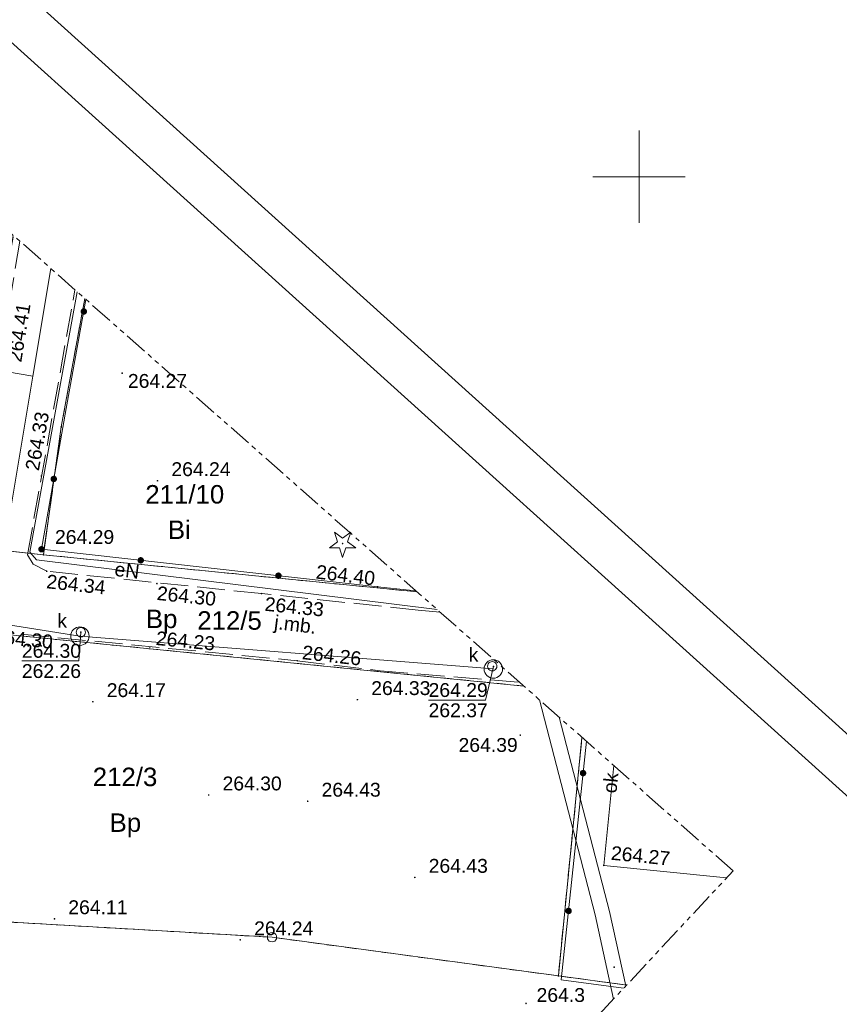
# Model space of a CAD drawing. Header units: metres. Extents: x 7427040 to 7427559, y 5541084 to 5541580.
# Tile 96 of 97: x 7427416 to 7427461, y 5541305 to 5541359. Entities that reach past the tile are written whole.
import ezdxf
from ezdxf.enums import TextEntityAlignment as Align

# ---------------------------------------------------------------- set-up
doc = ezdxf.new("R2010")
doc.units = ezdxf.units.M
doc.header["$MEASUREMENT"] = 0
for name, pattern in [('( Phantom )', [2.5, 1.25, -0.25, 0.25, -0.25, 0.25, -0.25]), ('PRZER1-1', [1, 0.5, -0.5]), ('PRZER3-1', [2, 1.5, -0.5])]:
    doc.linetypes.add(name, pattern=pattern)
doc.layers.get('0').update_dxf_attribs({"color": 4})
for name, color, linetype, lineweight in [('GEPPGD', 7, 'Continuous', 13), ('GESDZI', 7, 'Continuous', 13), ('GESDZI_O', 7, 'Continuous', 13), ('GESUZY', 96, 'Continuous', 13), ('GESUZY_O', 96, 'Continuous', 13), ('GOSRBG', 7, 'Continuous', 13), ('GSLINK', 7, 'Continuous', 13), ('GSLINK_O', 7, 'Continuous', 13), ('GSLKOG', 7, 'Continuous', 30), ('GSPRDI', 96, 'Continuous', 13), ('GSPWPN', 7, 'Continuous', 13), ('GSPWPN_O', 7, 'Continuous', 13), ('GSPWPS', 7, 'Continuous', 13), ('GSPWPS_O', 7, 'Continuous', 13), ('GSSKOA', 7, 'Continuous', 13), ('GSSKOA_O', 7, 'Continuous', 13), ('GULEPR', 1, 'Continuous', 13), ('GULEPR_O', 1, 'Continuous', 13), ('GULKPR', 36, 'Continuous', 13), ('GULWPR', 5, 'Continuous', 13), ('GUPIWZ', 7, 'Continuous', 13), ('GUPIWZ_O', 7, 'Continuous', 13), ('GUPPRZ', 7, 'Continuous', 13), ('GUPPRZ_O', 7, 'Continuous', 13), ('GUSIKP', 7, 'Continuous', 13), ('Ramka sekcyjna', 224, 'Continuous', 13), ('TABELKA I RAMKA', 4, 'Continuous', 0)]:
    doc.layers.add(name, color=color, linetype=linetype, lineweight=lineweight)
doc.styles.add('Arial', font='arial.ttf')

# ---------------------------------------------------------------- blocks, each defined once
blk = doc.blocks.new('D_GEPPGD1_2')
at = {"lineweight": -2, "extrusion": (0, 0, -1)}
blk.add_hatch(color=0, dxfattribs=at).paths.add_polyline_path([(0, -0.045), (-0.013906, -0.042798), (-0.02645, -0.036406), (-0.036406, -0.02645), (-0.042798, -0.013906), (-0.045, 0), (-0.042798, 0.013906), (-0.036406, 0.02645), (-0.02645, 0.036406), (-0.013906, 0.042798), (0, 0.045), (0.013906, 0.042798), (0.02645, 0.036406), (0.036406, 0.02645), (0.042798, 0.013906), (0.045, 0), (0.042798, -0.013906), (0.036406, -0.02645), (0.02645, -0.036406), (0.013906, -0.042798)])
blk = doc.blocks.new('D_GSPWPS1')
at = {"lineweight": -2, "extrusion": (0, 0, -1)}
blk.add_hatch(color=0, dxfattribs=at).paths.add_polyline_path([(0, -0.045), (-0.011647, -0.043467), (-0.0225, -0.038971), (-0.03182, -0.03182), (-0.038971, -0.0225), (-0.043467, -0.011647), (-0.045, 0), (-0.043467, 0.011647), (-0.038971, 0.0225), (-0.03182, 0.03182), (-0.0225, 0.038971), (-0.011647, 0.043467), (0, 0.045), (0.011647, 0.043467), (0.0225, 0.038971), (0.03182, 0.03182), (0.038971, 0.0225), (0.043467, 0.011647), (0.045, 0), (0.043467, -0.011647), (0.038971, -0.0225), (0.03182, -0.03182), (0.0225, -0.038971), (0.011647, -0.043467)])
blk = doc.blocks.new('D_GSPWPN1')
at = {"lineweight": -2, "extrusion": (0, 0, -1)}
blk.add_hatch(color=0, dxfattribs=at).paths.add_polyline_path([(0, -0.045), (-0.011647, -0.043467), (-0.0225, -0.038971), (-0.03182, -0.03182), (-0.038971, -0.0225), (-0.043467, -0.011647), (-0.045, 0), (-0.043467, 0.011647), (-0.038971, 0.0225), (-0.03182, 0.03182), (-0.0225, 0.038971), (-0.011647, 0.043467), (0, 0.045), (0.011647, 0.043467), (0.0225, 0.038971), (0.03182, 0.03182), (0.038971, 0.0225), (0.043467, 0.011647), (0.045, 0), (0.043467, -0.011647), (0.038971, -0.0225), (0.03182, -0.03182), (0.0225, -0.038971), (0.011647, -0.043467)])
blk = doc.blocks.new('D_GSPRDI1')
at = {"lineweight": -2, "extrusion": (0, 0, -1)}
blk.add_hatch(color=0, dxfattribs=at).paths.add_polyline_path([(0, -0.045), (-0.013906, -0.042798), (-0.02645, -0.036406), (-0.036406, -0.02645), (-0.042798, -0.013906), (-0.045, 0), (-0.042798, 0.013906), (-0.036406, 0.02645), (-0.02645, 0.036406), (-0.013906, 0.042798), (0, 0.045), (0.013906, 0.042798), (0.02645, 0.036406), (0.036406, 0.02645), (0.042798, 0.013906), (0.045, 0), (0.042798, -0.013906), (0.036406, -0.02645), (0.02645, -0.036406), (0.013906, -0.042798)])
at = {"color": 0, "lineweight": -2, "flags": 128}
blk.add_lwpolyline([(0.272471, 0.088531), (0.713338, -0.231778), (0.168396, -0.231778), (0, -0.750048), (-0.168396, -0.231778), (-0.713338, -0.231778), (-0.272471, 0.088531), (-0.440867, 0.606801), (0, 0.286493), (0.440867, 0.606801), (0.272471, 0.088531)], close=True, dxfattribs=at)
blk = doc.blocks.new('D_GUPIWZ1_1')
at = {"color": 0, "lineweight": -2, "flags": 128}
blk.add_lwpolyline([(0, 0.25), (0.064705, 0.241481), (0.125, 0.216506), (0.176777, 0.176777), (0.216506, 0.125), (0.241481, 0.064705), (0.25, 0), (0.241481, -0.064705), (0.216506, -0.125), (0.176777, -0.176777), (0.125, -0.216506), (0.064705, -0.241481), (0, -0.25), (-0.064705, -0.241481), (-0.125, -0.216506), (-0.176777, -0.176777), (-0.216506, -0.125), (-0.241481, -0.064705), (-0.25, 0), (-0.241481, 0.064705), (-0.216506, 0.125), (-0.176777, 0.176777), (-0.125, 0.216506), (-0.064705, 0.241481), (0, 0.25)], close=True, dxfattribs=at)
blk = doc.blocks.new('D_GUPPRZ1')
at = {"lineweight": -2, "extrusion": (0, 0, -1)}
blk.add_hatch(color=0, dxfattribs=at).paths.add_polyline_path([(0, -0.045), (-0.011647, -0.043467), (-0.0225, -0.038971), (-0.03182, -0.03182), (-0.038971, -0.0225), (-0.043467, -0.011647), (-0.045, 0), (-0.043467, 0.011647), (-0.038971, 0.0225), (-0.03182, 0.03182), (-0.0225, 0.038971), (-0.011647, 0.043467), (0, 0.045), (0.011647, 0.043467), (0.0225, 0.038971), (0.03182, 0.03182), (0.038971, 0.0225), (0.043467, 0.011647), (0.045, 0), (0.043467, -0.011647), (0.038971, -0.0225), (0.03182, -0.03182), (0.0225, -0.038971), (0.011647, -0.043467)])
blk = doc.blocks.new('D_GEPPGD1_1')
at = {"color": 0, "lineweight": -2, "flags": 128}
blk.add_lwpolyline([(0, 0.25), (0.077254, 0.237764), (0.146946, 0.202254), (0.202254, 0.146946), (0.237764, 0.077254), (0.25, 0), (0.237764, -0.077254), (0.202254, -0.146946), (0.146946, -0.202254), (0.077254, -0.237764), (0, -0.25), (-0.077254, -0.237764), (-0.146946, -0.202254), (-0.202254, -0.146946), (-0.237764, -0.077254), (-0.25, 0), (-0.237764, 0.077254), (-0.202254, 0.146946), (-0.146946, 0.202254), (-0.077254, 0.237764), (0, 0.25)], close=True, dxfattribs=at)
blk = doc.blocks.new('D_KOLO')
at = {"lineweight": -2, "extrusion": (0, 0, -1)}
blk.add_hatch(color=0, dxfattribs=at).paths.add_polyline_path([(0, -0.175), (-0.045293, -0.169037), (-0.0875, -0.151554), (-0.123744, -0.123744), (-0.151554, -0.0875), (-0.169037, -0.045293), (-0.175, 0), (-0.169037, 0.045293), (-0.151554, 0.0875), (-0.123744, 0.123744), (-0.0875, 0.151554), (-0.045293, 0.169037), (0, 0.175), (0.045293, 0.169037), (0.0875, 0.151554), (0.123744, 0.123744), (0.151554, 0.0875), (0.169037, 0.045293), (0.175, 0), (0.169037, -0.045293), (0.151554, -0.0875), (0.123744, -0.123744), (0.0875, -0.151554), (0.045293, -0.169037)])
blk = doc.blocks.new('D_GSLKOG1')
at = {"lineweight": -2, "extrusion": (0, 0, -1)}
blk.add_hatch(color=0, dxfattribs=at).paths.add_polyline_path([(0, -0.175), (-0.045293, -0.169037), (-0.0875, -0.151554), (-0.123744, -0.123744), (-0.151554, -0.0875), (-0.169037, -0.045293), (-0.175, 0), (-0.169037, 0.045293), (-0.151554, 0.0875), (-0.123744, 0.123744), (-0.0875, 0.151554), (-0.045293, 0.169037), (0, 0.175), (0.045293, 0.169037), (0.0875, 0.151554), (0.123744, 0.123744), (0.151554, 0.0875), (0.169037, 0.045293), (0.175, 0), (0.169037, -0.045293), (0.151554, -0.0875), (0.123744, -0.123744), (0.0875, -0.151554), (0.045293, -0.169037)])
blk = doc.blocks.new('SIT-G1 BOISKO')
at = {"layer": 'GESDZI', "color": 252, "linetype": 'Continuous', "lineweight": 13, "flags": 128}
for points in [[(7427419.992, 5541343.415), (7427418.72, 5541336.46), (7427417.75, 5541329.54), (7427407.81, 5541330.64), (7427415.02, 5541340.33), (7427416.124, 5541346.829)], [(7427437.986, 5541327.533), (7427417.75, 5541329.54), (7427418.72, 5541336.46), (7427419.992, 5541343.415)], [(7427446.908, 5541319.659), (7427445.63, 5541306.75), (7427430.13, 5541308.84), (7427413.2, 5541309.82), (7427402.05, 5541310.46), (7427396.7, 5541315.71), (7427407.81, 5541330.64), (7427412.51, 5541325.55), (7427443.76, 5541322.438)], [(7427443.76, 5541322.438), (7427412.51, 5541325.55), (7427407.81, 5541330.64), (7427417.75, 5541329.54), (7427437.986, 5541327.533)], [(7427449.329, 5541306.256), (7427445.63, 5541306.75), (7427446.908, 5541319.659)], [(7427417.178, 5541271.793), (7427415.3, 5541271.69), (7427413.2, 5541309.82), (7427430.13, 5541308.84), (7427445.63, 5541306.75), (7427449.329, 5541306.256)]]:
    blk.add_lwpolyline(points, dxfattribs=at)
at = {"layer": 'GESUZY', "color": 96, "linetype": 'PRZER1-1', "lineweight": 13}
for points in [[(7427419.992, 5541343.415), (7427418.72, 5541336.46), (7427417.75, 5541329.54), (7427407.81, 5541330.64), (7427415.02, 5541340.33), (7427416.124, 5541346.829)], [(7427437.986, 5541327.533), (7427417.75, 5541329.54), (7427418.72, 5541336.46), (7427419.992, 5541343.415)], [(7427446.908, 5541319.659), (7427445.63, 5541306.75), (7427430.13, 5541308.84), (7427413.2, 5541309.82), (7427402.05, 5541310.46), (7427396.7, 5541315.71), (7427407.81, 5541330.64), (7427412.51, 5541325.55), (7427443.76, 5541322.438)], [(7427443.76, 5541322.438), (7427412.51, 5541325.55), (7427407.81, 5541330.64), (7427417.75, 5541329.54), (7427437.986, 5541327.533)], [(7427449.329, 5541306.256), (7427445.63, 5541306.75), (7427446.908, 5541319.659)], [(7427417.178, 5541271.793), (7427415.3, 5541271.69), (7427413.2, 5541309.82), (7427430.13, 5541308.84), (7427445.63, 5541306.75), (7427449.329, 5541306.256)]]:
    blk.add_lwpolyline(points, dxfattribs=at)
at = {"layer": 'GOSRBG', "color": 252, "linetype": '( Phantom )', "lineweight": 13, "flags": 128}
blk.add_lwpolyline([(7427455.093, 5541312.435), (7427244.198, 5541498.57), (7427125.239, 5541372.711), (7427331.365, 5541179.81), (7427455.093, 5541312.435)], close=True, dxfattribs=at)
at = {"layer": 'GSLINK', "color": 252, "linetype": 'Continuous', "lineweight": 13, "flags": 128}
blk.add_lwpolyline([(7427454.734, 5541312.05), (7427448.09, 5541312.73), (7427448.63, 5541318.139)], dxfattribs=at)
at = {"layer": 'GSLKOG', "color": 252, "linetype": 'Continuous', "lineweight": 13, "flags": 128}
for points in [[(7427417.65, 5541329.84), (7427418.98, 5541337.45), (7427420.058, 5541343.357)], [(7427437.919, 5541327.593), (7427435.85, 5541327.81), (7427417.65, 5541329.84)], [(7427449.162, 5541306.077), (7427445.79, 5541306.53), (7427447.148, 5541319.447)]]:
    blk.add_lwpolyline(points, dxfattribs=at)
at = {"layer": 'GSSKOA', "color": 252, "linetype": 'PRZER3-1', "lineweight": 13}
for points in [[(7427416.482, 5541346.513), (7427415.39, 5541340.12), (7427413.21, 5541327.84), (7427413.28, 5541326.7), (7427413.71, 5541325.77), (7427414.56, 5541325.43), (7427431.49, 5541323.81), (7427435.98, 5541323.26), (7427443.536, 5541322.635)], [(7427439.237, 5541326.429), (7427438.04, 5541326.55), (7427429.56, 5541327.44), (7427417.93, 5541328.65), (7427417.2, 5541329.03), (7427416.89, 5541329.54), (7427419.458, 5541343.886)]]:
    blk.add_lwpolyline(points, dxfattribs=at)
at = {"layer": 'GULEPR', "color": 1, "linetype": 'Continuous', "lineweight": 13, "flags": 128}
blk.add_lwpolyline([(7427419.588, 5541343.772), (7427417.02, 5541329.68), (7427417.37, 5541329.27), (7427439.066, 5541326.581)], dxfattribs=at)
at = {"layer": 'GULKPR', "color": 36, "linetype": 'Continuous', "lineweight": 13, "flags": 128}
for points in [[(7427418.157, 5541345.034), (7427417.18, 5541339.2), (7427414.95, 5541325.9), (7427419.73, 5541325.14), (7427442.11, 5541323.36)], [(7427412.64, 5541339.99), (7427417.18, 5541339.2)]]:
    blk.add_lwpolyline(points, dxfattribs=at)
at = {"layer": 'GULWPR', "color": 5, "linetype": 'Continuous', "lineweight": 13, "flags": 128}
for points in [[(7427444.608, 5541321.689), (7427447.621, 5541310.057), (7427448.62, 5541305.497)], [(7427445.679, 5541320.744), (7427448.399, 5541310.243), (7427449.284, 5541306.208)]]:
    blk.add_lwpolyline(points, dxfattribs=at)
at = {"layer": 'GUPPRZ_O', "color": 36, "linetype": 'Continuous', "lineweight": 13, "flags": 128}
for points in [[(7427419.78, 5541325.35), (7427419.666, 5541323.796), (7427416.586, 5541323.796)], [(7427442.12, 5541323.5), (7427441.684, 5541321.672), (7427438.604, 5541321.672)]]:
    blk.add_lwpolyline(points, dxfattribs=at)
at = {"layer": 'GUSIKP', "color": 36, "linetype": 'Continuous', "lineweight": 13, "flags": 128}
for points in [[(7427419.73, 5541324.64, -1), (7427419.73, 5541325.64, -1), (7427419.73, 5541324.64)], [(7427442.11, 5541322.86, -1), (7427442.11, 5541323.86, -1), (7427442.11, 5541322.86)]]:
    blk.add_lwpolyline(points, format="xyb", dxfattribs=at)
at = {"layer": 'Ramka sekcyjna', "color": 252, "linetype": 'Continuous', "lineweight": 13, "flags": 128}
for points in [[(7427450, 5541347.5), (7427450, 5541352.5)], [(7427452.5, 5541350), (7427447.5, 5541350)]]:
    blk.add_lwpolyline(points, dxfattribs=at)
at = {"layer": 'GEPPGD', "color": 7, "linetype": 'Continuous', "lineweight": 13}
for name, p in [('D_GEPPGD1_2', (7427418.72, 5541336.46)), ('D_GEPPGD1_2', (7427417.75, 5541329.54)), ('D_GEPPGD1_1', (7427430.13, 5541308.84)), ('D_GEPPGD1_2', (7427445.63, 5541306.75))]:
    blk.add_blockref(name, p, dxfattribs=at)
at = {"layer": 'GSLKOG', "color": 7, "linetype": 'Continuous', "lineweight": 13}
for name, p, rotation in [('D_KOLO', (7427419.939, 5541342.707), 79.6612377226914), ('D_KOLO', (7427419.939, 5541342.707), 79.6612377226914), ('D_KOLO', (7427418.315, 5541333.645), 80.08653924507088), ('D_KOLO', (7427418.315, 5541333.645), 80.08653924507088), ('D_GSLKOG1', (7427417.65, 5541329.84), 80.08653924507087), ('D_GSLKOG1', (7427417.65, 5541329.84), 173.6356226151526), ('D_KOLO', (7427423.023, 5541329.241), 173.6356226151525), ('D_KOLO', (7427423.023, 5541329.241), 173.6356226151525), ('D_KOLO', (7427430.477, 5541328.409), 173.6356226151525), ('D_KOLO', (7427430.477, 5541328.409), 173.6356226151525), ('D_KOLO', (7427446.967, 5541317.724), 83.99698711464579), ('D_KOLO', (7427446.967, 5541317.724), 83.99698711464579), ('D_KOLO', (7427446.183, 5541310.266), 83.99698711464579), ('D_KOLO', (7427446.183, 5541310.266), 83.99698711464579)]:
    blk.add_blockref(name, p, dxfattribs=dict(at, rotation=rotation))
at = {"layer": 'GSPRDI', "color": 96, "linetype": 'Continuous', "lineweight": 13}
blk.add_blockref('D_GSPRDI1', (7427433.95, 5541330.15), dxfattribs=at)
at = {"layer": 'GSPWPN', "color": 7, "linetype": 'Continuous', "lineweight": 13}
blk.add_blockref('D_GSPWPN1', (7427443.88, 5541305.26), dxfattribs=at)
at = {"layer": 'GSPWPS', "color": 7, "linetype": 'Continuous', "lineweight": 13}
for p in [(7427422.02, 5541339.37), (7427417.64, 5541333.8), (7427423.93, 5541333.55), (7427417.63, 5541329.88), (7427417.93, 5541328.65), (7427423.9, 5541327.98), (7427429.56, 5541327.44), (7427435.85, 5541327.81), (7427423.51, 5541324.55), (7427431.49, 5541323.81), (7427420.43, 5541321.59), (7427434.75, 5541321.7), (7427443.57, 5541319.78), (7427426.7, 5541316.54), (7427432.06, 5541316.2), (7427448.09, 5541312.73), (7427437.86, 5541312.08), (7427418.35, 5541309.84), (7427428.41, 5541308.7)]:
    blk.add_blockref('D_GSPWPS1', p, dxfattribs=at)
at = {"layer": 'GUPIWZ', "color": 7, "linetype": 'Continuous', "lineweight": 13}
for p in [(7427419.78, 5541325.35), (7427442.05, 5541323.51)]:
    blk.add_blockref('D_GUPIWZ1_1', p, dxfattribs=at)
at = {"layer": 'GUPPRZ', "color": 36, "linetype": 'Continuous', "lineweight": 13}
for p in [(7427419.78, 5541325.35), (7427442.12, 5541323.5)]:
    blk.add_blockref('D_GUPPRZ1', p, dxfattribs=at)
at = {"layer": 'GUPPRZ', "color": 5, "linetype": 'Continuous', "lineweight": 13}
blk.add_blockref('D_GUPPRZ1', (7427448.65, 5541307.22), dxfattribs=at)
at = {"layer": 'GESDZI_O', "color": 252, "linetype": 'Continuous', "lineweight": 13, "style": 'Arial'}
for s, p in [('211/10', (7427423.269, 5541332.314)), ('212/5', (7427426.081, 5541325.486)), ('212/3', (7427420.424, 5541317.02))]:
    blk.add_text(s, height=1, dxfattribs=at).set_placement(p)
at = {"layer": 'GESUZY_O', "color": 96, "linetype": 'Continuous', "lineweight": 13, "style": 'Arial'}
blk.add_text('Bi', height=1, dxfattribs=at).set_placement((7427425.113, 5541330.396), align=Align.CENTER)
for p in [(7427423.3, 5541325.572), (7427421.336, 5541314.544)]:
    blk.add_text('Bp', height=1, dxfattribs=at).set_placement(p)
at = {"layer": 'GSLINK_O', "color": 252, "linetype": 'Continuous', "lineweight": 13, "style": 'Arial'}
blk.add_text('ok', height=0.75, rotation=84.3021, dxfattribs=at).set_placement((7427448.827, 5541317.161), align=Align.CENTER)
at = {"layer": 'GSPWPN_O', "color": 252, "linetype": 'Continuous', "lineweight": 13, "style": 'Arial'}
blk.add_text('264.3', height=0.75, dxfattribs=at).set_placement((7427444.45, 5541305.34))
at = {"layer": 'GSPWPS_O', "color": 252, "linetype": 'Continuous', "lineweight": 13, "style": 'Arial'}
for s, rotation, p in [('264.41', 80.8585, (7427416.552, 5541339.929)), ('264.33', 79.8526, (7427417.501, 5541334.05)), ('264.40', 353.2798, (7427432.476, 5541328.258)), ('264.34', 353.8587, (7427417.884, 5541327.735)), ('264.30', 354.0602, (7427423.864, 5541327.102)), ('264.33', 354.2952, (7427429.704, 5541326.515)), ('264.30', 354.4514, (7427415.035, 5541324.761)), ('264.23', 354.5341, (7427423.816, 5541324.663)), ('264.26', 353.5999, (7427431.728, 5541323.899)), ('264.27', 354.3571, (7427448.45, 5541313.04))]:
    blk.add_text(s, height=0.75, rotation=rotation, dxfattribs=at).set_placement(p)
for s, p in [('264.27', (7427422.326, 5541338.576)), ('264.24', (7427424.68, 5541333.8)), ('264.29', (7427418.38, 5541330.13)), ('264.17', (7427421.18, 5541321.84)), ('264.33', (7427435.5, 5541321.95)), ('264.39', (7427440.226, 5541318.873)), ('264.30', (7427427.45, 5541316.79)), ('264.43', (7427432.81, 5541316.45)), ('264.43', (7427438.61, 5541312.33)), ('264.11', (7427419.1, 5541310.09)), ('264.24', (7427429.16, 5541308.95))]:
    blk.add_text(s, height=0.75, dxfattribs=at).set_placement(p)
at = {"layer": 'GSSKOA_O', "color": 252, "linetype": 'Continuous', "lineweight": 13, "style": 'Arial'}
blk.add_text('j.mb.', height=0.75, rotation=352.9403, dxfattribs=at).set_placement((7427431.343, 5541325.399), align=Align.CENTER)
at = {"layer": 'GULEPR_O', "color": 1, "linetype": 'Continuous', "lineweight": 13, "style": 'Arial'}
blk.add_text('eN', height=0.75, rotation=352.9332, dxfattribs=at).set_placement((7427421.573, 5541328.403))
at = {"layer": 'GUPIWZ_O', "color": 252, "linetype": 'Continuous', "lineweight": 13, "style": 'Arial'}
for p in [(7427419.03, 5541325.6), (7427441.3, 5541323.76)]:
    blk.add_text('k', height=0.75, dxfattribs=at).set_placement(p, align=Align.RIGHT)
at = {"layer": 'GUPPRZ_O', "color": 36, "linetype": 'Continuous', "lineweight": 13, "style": 'Arial'}
for s, p in [('264.30', (7427416.586, 5541323.968)), ('262.26', (7427416.586, 5541322.873)), ('264.29', (7427438.604, 5541321.845)), ('262.37', (7427438.604, 5541320.75))]:
    blk.add_text(s, height=0.75, dxfattribs=at).set_placement(p)

msp = doc.modelspace()

# ---------------------------------------------------------------- linework, layer by layer
at = {"layer": 'TABELKA I RAMKA', "color": 7, "ltscale": 0.046875, "flags": 128}
for points in [[(7427172.645, 5541580.08), (7427558.843, 5541231.869), (7427425.92, 5541084.445), (7427039.722, 5541432.657), (7427172.645, 5541580.08)], [(7427183.968, 5541566.505), (7427555.312, 5541231.686), (7427425.737, 5541087.976), (7427054.393, 5541422.795), (7427183.968, 5541566.505)]]:
    msp.add_lwpolyline(points, close=True, dxfattribs=at)

# ---------------------------------------------------------------- block references
at = {"color": 7, "linetype": 'Continuous', "lineweight": 0}
msp.add_blockref('SIT-G1 BOISKO', (0, 0), dxfattribs=at)

doc.saveas('drawing.dxf')
